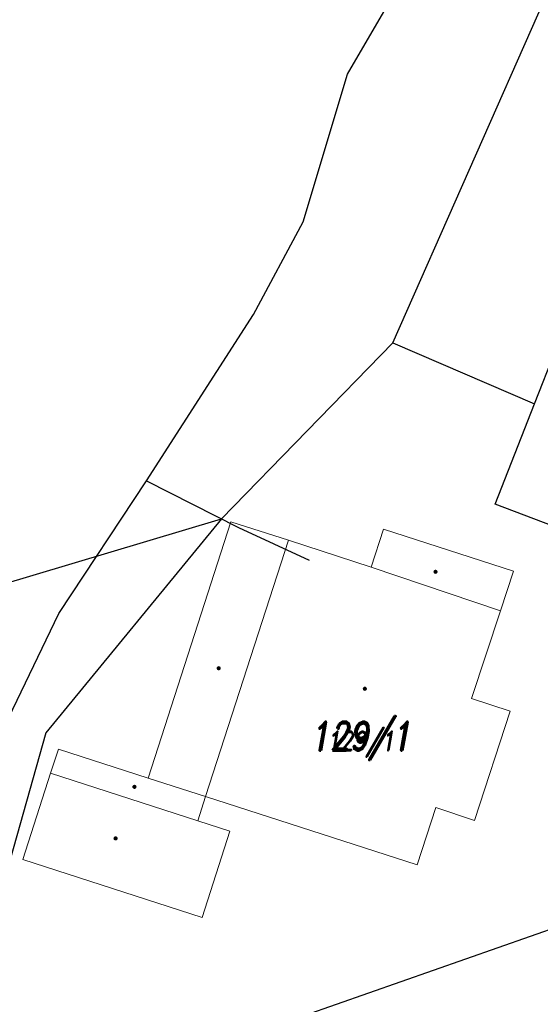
# Model space of a CAD drawing. Header units: feet. Extents: x -783217 to -782936, y -1044805 to -1043930.
# Tile 30 of 81: x -783093 to -783071, y -1044520 to -1044479. Entities that reach past the tile are written whole.
import ezdxf
from ezdxf.enums import TextEntityAlignment as Align

# ---------------------------------------------------------------- set-up
doc = ezdxf.new("R2010")
doc.units = ezdxf.units.FT
doc.header["$MEASUREMENT"] = 0
doc.layers.add('KN_hranice pozemků', color=140, linetype='Continuous', lineweight=30)
doc.layers.add('KN_slučky', color=253, linetype='Continuous', lineweight=9)
for name, color, linetype in [('KN_POZEMKY 500', 140, 'Continuous'), ('KN_značky kultur', 7, 'Continuous'), ('KN_čísla pozemků', 140, 'Continuous'), ('S_CETIN_METALIKA', 6, 'SDELSPOJO'), ('S_optický zaměřený', 200, 'SDELSPOJO')]:
    doc.layers.add(name, color=color, linetype=linetype)
doc.styles.add('RomanD', font='romand.shx', dxfattribs={"width": 0.7, "oblique": 10})
doc.linetypes.add('SDELSPOJO', pattern='A,7,-6,[31,civil.shx,S=1,R=0,X=0,Y=0],-6', length=19)

# ---------------------------------------------------------------- blocks, each defined once
blk = doc.blocks.new('4.02_1')
at = {"layer": 'KN_značky kultur', "linetype": 'Continuous'}
h = blk.add_hatch(color=256, dxfattribs=at)
edge = h.paths.add_edge_path()
edge.add_arc((0, 0), 0.175, 0, 360)

msp = doc.modelspace()

# ---------------------------------------------------------------- linework, layer by layer
at = {"layer": 'KN_hranice pozemků', "linetype": 'Continuous'}
for p, q in [((-783077.09, -1044492.64), (-783057.39, -1044448.07)), ((-783084.27, -1044500.01), (-783077.09, -1044492.64)), ((-783077.09, -1044492.64), (-783071.15, -1044495.19)), ((-783071.15, -1044495.19), (-783070.28, -1044492.96)), ((-783072.8, -1044499.39), (-783071.15, -1044495.19)), ((-783067.84, -1044501.28), (-783072.8, -1044499.39)), ((-783133.91, -1044514.84), (-783084.27, -1044500.01)), ((-783084.27, -1044500.01), (-783091.62, -1044508.98)), ((-783091.62, -1044508.98), (-783093.71, -1044516.37)), ((-783086.59, -1044522.84), (-783069.67, -1044516.92))]:
    msp.add_line(p, q, dxfattribs=at)
at = {"layer": 'KN_slučky', "linetype": 'Continuous'}
for p, q in [((-783083.87, -1044500.14), (-783087.33, -1044510.87)), ((-783083.87, -1044500.14), (-783081.46, -1044500.91)), ((-783077.48, -1044500.45), (-783077.99, -1044502.03)), ((-783072.04, -1044502.2), (-783077.48, -1044500.45)), ((-783084.93, -1044511.65), (-783081.46, -1044500.91)), ((-783077.99, -1044502.03), (-783081.46, -1044500.91)), ((-783077.99, -1044502.03), (-783072.58, -1044503.87)), ((-783072.04, -1044502.2), (-783072.58, -1044503.87)), ((-783073.79, -1044507.54), (-783072.58, -1044503.87)), ((-783072.17, -1044508.07), (-783073.79, -1044507.54)), ((-783073.67, -1044512.65), (-783072.17, -1044508.07)), ((-783091.09, -1044509.66), (-783091.42, -1044510.67)), ((-783087.33, -1044510.87), (-783091.09, -1044509.66)), ((-783091.42, -1044510.67), (-783092.58, -1044514.28)), ((-783091.42, -1044510.67), (-783085.25, -1044512.66)), ((-783087.33, -1044510.87), (-783084.93, -1044511.65)), ((-783085.25, -1044512.66), (-783084.93, -1044511.65)), ((-783084.93, -1044511.65), (-783076.07, -1044514.5)), ((-783076.07, -1044514.5), (-783075.29, -1044512.11)), ((-783075.29, -1044512.11), (-783073.67, -1044512.65)), ((-783083.91, -1044513.1), (-783085.25, -1044512.66)), ((-783085.07, -1044516.71), (-783083.91, -1044513.1)), ((-783092.58, -1044514.28), (-783085.07, -1044516.71))]:
    msp.add_line(p, q, dxfattribs=at)
at = {"layer": 'S_CETIN_METALIKA', "ltscale": 0.2, "flags": 128}
msp.add_lwpolyline([(-783087.4, -1044498.42), (-783083.55, -1044500.37), (-783080.59, -1044501.74)], dxfattribs=at)
at = {"layer": 'S_optický zaměřený', "ltscale": 0.2, "flags": 128}
for points in [[(-783087.4, -1044498.42), (-783082.92, -1044491.45), (-783080.85, -1044487.57), (-783078.99, -1044481.38), (-783072.19, -1044469.71), (-783068.46, -1044460.89), (-783066.11, -1044453.79), (-783065.06, -1044449.69), (-783064.51, -1044439.64), (-783065.16, -1044426.51), (-783066.6, -1044415.73), (-783068.87, -1044405.47), (-783073.53, -1044397.87), (-783076.12, -1044392.35), (-783072.33, -1044389.02), (-783068.5, -1044387.07), (-783065.32, -1044381.23), (-783061.3, -1044380.11), (-783058.88, -1044379.78)], [(-783134.21, -1044632.63), (-783126.9, -1044630.7), (-783120.03, -1044629.43), (-783119.53, -1044629.27), (-783115.83, -1044626.39), (-783113.32, -1044623.66), (-783105.91, -1044611.59), (-783101.43, -1044602.15), (-783096.31, -1044587.98), (-783089.92, -1044566.85), (-783086.12, -1044554.52), (-783083.93, -1044544.71), (-783085.56, -1044536.16), (-783090.74, -1044529.25), (-783095.32, -1044524.08), (-783096.55, -1044518.88), (-783095.64, -1044513.44), (-783091.08, -1044503.97), (-783087.4, -1044498.42)]]:
    msp.add_lwpolyline(points, dxfattribs=at)

# ---------------------------------------------------------------- block references
at = {"layer": 'KN_značky kultur', "linetype": 'Continuous', "xscale": 0.5, "yscale": 0.5}
for p in [(-783075.3, -1044502.23), (-783084.38, -1044506.27), (-783078.26, -1044507.13), (-783087.91, -1044511.24), (-783088.7, -1044513.4)]:
    msp.add_blockref('4.02_1', p, dxfattribs=at)

# ---------------------------------------------------------------- texts
at = {"layer": 'KN_POZEMKY 500', "color": 5, "linetype": 'Continuous', "style": 'RomanD', "oblique": 10, "width": 0.8}
msp.add_text('129/1', height=1.2, dxfattribs=at).set_placement((-783078.44, -1044509.71), align=Align.CENTER)
at = {"layer": 'KN_čísla pozemků', "color": 5, "linetype": 'Continuous', "style": 'RomanD', "oblique": 10, "width": 0.8}
msp.add_text('129/1', height=0.8, dxfattribs=at).set_placement((-783078.44, -1044509.71), align=Align.CENTER)

doc.saveas('drawing.dxf')
